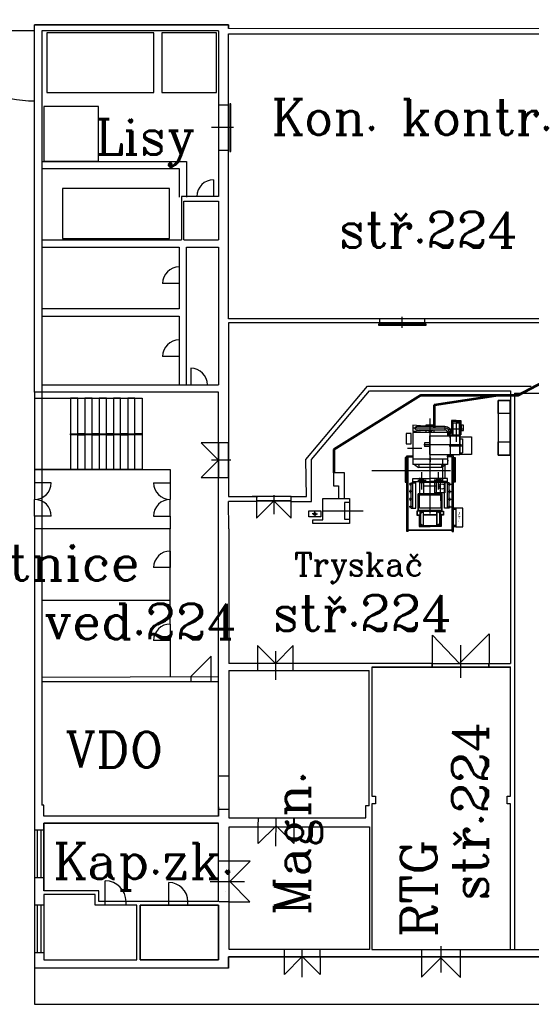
# Model space of a CAD drawing. Extents: x -1507204116 to 3732041488, y -170180604 to 62810664.
# Tile 2 of 54: x -48565 to -27059, y -1983 to 39430. Entities that reach past the tile are written whole.
import ezdxf

# ---------------------------------------------------------------- set-up
doc = ezdxf.new("R2010")
doc.units = 0
doc.header["$LTSCALE"] = 1000
doc.header["$MEASUREMENT"] = 0
doc.header["$PDMODE"] = 1
doc.linetypes.add('GEN7', pattern=[15, 10, -2.5, 0, -2.5])
for name, color, linetype in [('4', 3, 'CONTINUOUS'), ('7', 8, 'GEN7'), ('_ZAŘÍZENÍ', 7, 'CONTINUOUS'), ('SLABA', 8, 'CONTINUOUS')]:
    doc.layers.add(name, color=color, linetype=linetype)
doc.layers.add('Tok mater', color=10, linetype='CONTINUOUS', lineweight=40)
doc.styles.add('ROMANC', font='romanc')

# ---------------------------------------------------------------- blocks, each defined once
blk = doc.blocks.new('GENCENL')
at = {"layer": '7'}
blk.add_line((0, 0), (1, 0), dxfattribs=at)

msp = doc.modelspace()

# ---------------------------------------------------------------- linework, layer by layer
at = {"layer": '4', "color": 0, "lineweight": -2}
for p, q in [((-47923, 23517), (-43423, 23517)), ((-46123, 23517), (-46423, 23517)), ((-46423, 23517), (-46423, 20517)), ((-46123, 22017), (-46123, 23517)), ((-45523, 23517), (-45823, 23517)), ((-45823, 23517), (-45823, 22017)), ((-45523, 22017), (-45523, 23517)), ((-44923, 23517), (-45223, 23517)), ((-45223, 23517), (-45223, 22017)), ((-44923, 22017), (-44923, 23517)), ((-44323, 23517), (-44623, 23517)), ((-44623, 23517), (-44623, 22017)), ((-44323, 22017), (-44323, 23517)), ((-43723, 23517), (-44023, 23517)), ((-44023, 23517), (-44023, 22017)), ((-43723, 22017), (-43723, 23517)), ((-43423, 23517), (-43423, 22017)), ((-46423, 21967), (-46423, 22017)), ((-46423, 22017), (-43423, 22017)), ((-43423, 21967), (-46423, 21967)), ((-45823, 22017), (-46123, 22017)), ((-46123, 20517), (-46123, 21967)), ((-46123, 21967), (-45823, 21967)), ((-45823, 21967), (-45823, 20517)), ((-45223, 22017), (-45523, 22017)), ((-45523, 20517), (-45523, 21967)), ((-45523, 21967), (-45223, 21967)), ((-45223, 21967), (-45223, 20517)), ((-44623, 22017), (-44923, 22017)), ((-44923, 20517), (-44923, 21967)), ((-44923, 21967), (-44623, 21967)), ((-44623, 21967), (-44623, 20517)), ((-44023, 22017), (-44323, 22017)), ((-44323, 20517), (-44323, 21967)), ((-44323, 21967), (-44023, 21967)), ((-44023, 21967), (-44023, 20517)), ((-43423, 22017), (-43723, 22017)), ((-43723, 20517), (-43723, 21967)), ((-43423, 22017), (-43423, 20517)), ((-43423, 20517), (-47923, 20517)), ((-46423, 20517), (-46123, 20517)), ((-45823, 20517), (-45523, 20517)), ((-45223, 20517), (-44923, 20517)), ((-44623, 20517), (-44323, 20517)), ((-44023, 20517), (-43723, 20517))]:
    msp.add_line(p, q, dxfattribs=at)
for points in [[(-40418, 32697), (-40418, 31997), (-41118, 31997)], [(-41860, 29033), (-41860, 28333), (-42560, 28333)], [(-41860, 25962), (-41860, 25262), (-42560, 25262)], [(-41376, 24767), (-41376, 24067), (-40676, 24067)], [(-47240, 19953), (-47940, 19953), (-47940, 19253)], [(-42938, 19953), (-42238, 19953), (-42238, 19253)], [(-47240, 18553), (-47940, 18553), (-47940, 19253)], [(-42938, 18553), (-42238, 18553), (-42238, 19253)], [(-42238, 17083), (-42238, 16383), (-42938, 16383)], [(-42238, 14012), (-42238, 13312), (-42938, 13312)]]:
    msp.add_lwpolyline(points, dxfattribs=at)
for centre, start, end in [((-40418, 31997), 90, 180), ((-41860, 28333), 90, 180), ((-41860, 25262), 90, 180), ((-41376, 24067), 0, 90), ((-47940, 19953), 270, 0), ((-42238, 19953), 180, 270), ((-47940, 18553), 0, 90), ((-42238, 18553), 90, 180), ((-42238, 16383), 90, 180), ((-42238, 13312), 90, 180)]:
    msp.add_arc(centre, 700, start, end, dxfattribs=at)
at = {"layer": '_ZAŘÍZENÍ', "color": 0, "lineweight": -2}
for p, q in [((-47940, 38967), (-52500, 38967)), ((-47940, 39217), (-39786, 39217)), ((-39786, 39217), (-47940, 39217)), ((-47940, 39217), (-39786, 39217)), ((-47940, 23767), (-47940, 39217)), ((-39786, 39217), (-39786, 39053)), ((-39786, 39217), (-39786, 39053)), ((-39786, 39053), (-39786, 39217)), ((-39786, 39053), (-39786, 39217)), ((-39786, 39217), (-39786, 39053)), ((-39576, 34889), (-40496, 34889)), ((-47641, 33467), (-41560, 33467)), ((-47641, 33167), (-41860, 33167)), ((-41860, 33167), (-41860, 31967)), ((-41560, 33467), (-41560, 31967)), ((-40209, 31997), (-41769, 31997)), ((-41769, 31997), (-41769, 30167)), ((-41659, 30167), (-41659, 31797)), ((-41659, 31797), (-40209, 31797)), ((-47641, 30167), (-42839, 30167)), ((-47641, 29867), (-41860, 29867)), ((-42839, 30167), (-41769, 30167)), ((-41860, 29867), (-41860, 27267)), ((-41659, 30167), (-40209, 30167)), ((-41560, 24067), (-41560, 29867)), ((-41560, 29867), (-40209, 29867)), ((-41860, 27267), (-47641, 27267)), ((-47641, 26967), (-41860, 26967)), ((-41860, 26967), (-41860, 24067)), ((-39786, 26683), (-39786, 19369)), ((-47641, 24067), (-40209, 24067)), ((-39691, 20901), (-40496, 20901)), ((-38609, 19169), (-39786, 19169)), ((-47940, 18553), (-47940, 18017)), ((-47940, 18017), (-47940, 5342)), ((-47641, 15019), (-42238, 15019)), ((-31209, 12358), (-31209, 13543)), ((-31209, 13543), (-30071, 12358)), ((-30071, 12358), (-28836, 13593)), ((-28836, 13593), (-28836, 12358)), ((-30036, 13118), (-30036, 11745)), ((-40511, 12665), (-41375, 11801)), ((-40511, 11575), (-40511, 12665)), ((-39777, 12060), (-33877, 12060)), ((-31220, 12197), (-31220, 12357)), ((-31220, 12357), (-31220, 12197)), ((-28840, 12197), (-28840, 12357)), ((-28840, 12357), (-28840, 12197)), ((-41375, 11801), (-41375, 11575)), ((-39795, 7614), (-39781, 7628)), ((-47545, 6390), (-47641, 6391)), ((-40209, 5937), (-40209, 5937)), ((-38682, 5860), (-38677, 5855)), ((-37791, 4666), (-37785, 5825)), ((-37791, 4666), (-37785, 5825)), ((-36627, 5860), (-34727, 5860)), ((-47544, 5637), (-40209, 5637)), ((-47544, 5637), (-47544, 2787)), ((-47544, 2787), (-47544, 5637)), ((-38535, 4775), (-38535, 5525)), ((-37785, 5525), (-38535, 4775)), ((-38535, 4775), (-38535, 5525)), ((-37785, 5525), (-38535, 4775)), ((-37035, 4775), (-37785, 5525)), ((-37035, 4775), (-37785, 5525)), ((-37035, 5525), (-37035, 4775)), ((-37035, 5525), (-37035, 4775)), ((-47940, 5342), (-47940, 3342)), ((-40201, 3924), (-40202, 3924)), ((-38882, 4031), (-39735, 4031)), ((-38882, 4031), (-39735, 4031)), ((-39735, 3178), (-38882, 4031)), ((-39735, 3178), (-38882, 4031)), ((-47940, 3342), (-47944, -463)), ((-39114, 3170), (-40561, 3163)), ((-38885, 2328), (-39735, 3178)), ((-38885, 2328), (-39735, 3178)), ((-39735, 2328), (-38885, 2328)), ((-39735, 2328), (-38885, 2328)), ((-39786, -467), (-39786, 17)), ((-39786, 17), (1560, 17)), ((1024, 17), (-39786, 17)), ((-39786, 17), (-39786, -467)), ((-36685, 22), (-37435, -728)), ((-36685, 22), (-37435, -728)), ((-37435, -728), (-37435, 22)), ((-37435, -728), (-37435, 22)), ((-36691, -837), (-36685, 322)), ((-36691, -837), (-36685, 322)), ((-35935, -728), (-36685, 22)), ((-35935, -728), (-36685, 22)), ((-35935, 22), (-35935, 322)), ((-35935, 22), (-35935, -728)), ((-35935, 22), (-35935, -728)), ((-39786, -467), (-47944, -463)), ((-39786, -467), (-47940, -463))]:
    msp.add_line(p, q, dxfattribs=at)
at = {"layer": '_ZAŘÍZENÍ', "color": 0}
for p, q in [((-32484, 26473), (-32484, 26933)), ((-37884, 19438), (-37884, 18633))]:
    msp.add_line(p, q, dxfattribs=at)
at = {"layer": '_ZAŘÍZENÍ', "color": 0, "linetype": 'Continuous', "lineweight": -2}
for p, q in [((-27934, 13810), (-27934, 12358)), ((-39777, 12060), (-39777, 7614)), ((-39777, 12060), (-39777, 5860)), ((-31233, 12358), (-39773, 12353)), ((-33877, 6360), (-33877, 12060)), ((-33760, 12197), (-33759, 6770)), ((-33760, 12197), (-27924, 12197)), ((-27930, 12197), (-33760, 12197)), ((-31233, 12358), (-27934, 12358)), ((-27930, 6770), (-27930, 12197)), ((-27764, 12358), (-27764, 316)), ((-47641, 11773), (-40209, 11806)), ((-40211, 11575), (-47641, 11575)), ((-39777, 7614), (-40208, 7614)), ((-33760, 6770), (-33610, 6770)), ((-33610, 6770), (-33610, 6450)), ((-28080, 6770), (-27930, 6770)), ((-28080, 6450), (-28080, 6770)), ((-28080, 6757), (-28067, 6770)), ((-39777, 6214), (-40210, 6214)), ((-33878, 6362), (-34023, 6362)), ((-34023, 6362), (-34023, 5860)), ((-33610, 6450), (-33760, 6450)), ((-33760, 6450), (-33760, 316)), ((-27930, 6450), (-28080, 6450)), ((-27930, 316), (-27930, 6450)), ((-39777, 5860), (-34019, 5860)), ((-38535, 5525), (-38532, 5849)), ((-37035, 5525), (-37035, 5867)), ((-37028, 5861), (-37028, 5475)), ((-40209, 5637), (-47544, 5637)), ((-40209, 2337), (-40209, 5637)), ((-39760, 316), (-39760, 5475)), ((-39760, 5475), (-33860, 5475)), ((-37035, 5525), (-37035, 5682)), ((-33860, 5475), (-33860, 316)), ((-39735, 4036), (-40185, 4036)), ((-40209, 2337), (-45244, 2337)), ((-39760, 2329), (-40183, 2329)), ((-30858, 460), (-30858, -642)), ((-33860, 316), (-39760, 316)), ((-37440, 16), (-37440, 316)), ((-35935, 22), (-35935, 322)), ((-33760, 316), (-27930, 316)), ((-31669, 316), (-31669, -840)), ((-30030, -852), (-30030, 316)), ((-31669, -840), (-30858, -24)), ((-30858, -24), (-30030, -852))]:
    msp.add_line(p, q, dxfattribs=at)
for points in [[(-47641, 38967), (-47641, 6391)], [(-40209, 38967), (-47641, 38967)], [(21060, 39017), (-39786, 39053)], [(-40209, 5937), (-40210, 19377)], [(-39775, 18017), (-39775, 18017), (-39775, 18017), (-39773, 12353)], [(-40209, 2337), (-45244, 2337), (-45244, 2787), (-47544, 2787)], [(-40209, -113), (-43494, -113), (-43494, 2187), (-40209, 2187), (-40209, -113)], [(-27940, 316), (-21940, 316)]]:
    msp.add_lwpolyline(points, dxfattribs=at)
at = {"layer": '_ZAŘÍZENÍ', "color": 0, "lineweight": -2}
for points in [[(-40209, 38967), (-40209, 31997)], [(-39786, 26846), (-39786, 38837)], [(-21990, 26846), (-39786, 26846), (-39786, 38837), (-21990, 38837)], [(-40209, 31797), (-40209, 30167)], [(-40209, 29867), (-40209, 24067)], [(-21990, 26683), (-39786, 26683)], [(-40209, 23767), (-47940, 23767), (-47940, 19953)], [(-40210, 19377), (-40209, 23767), (-40209, 23767)], [(-27764, 23717), (-27764, 12358)], [(-40210, 21626), (-40935, 21626), (-40210, 20901), (-40935, 20176), (-40210, 20176), (-40210, 21626)], [(-47940, 20517), (-42238, 20517), (-42238, 19953)], [(-40203, 19369), (-40203, 19369), (-40203, 19369)], [(-39786, 19369), (-38559, 19369)], [(-39775, 18017), (-39786, 19169)], [(-38609, 19369), (-38789, 19369)], [(-38609, 19189), (-38609, 18464), (-37884, 19189), (-37159, 18464), (-37159, 19189), (-38609, 19189)], [(-42238, 18553), (-42238, 18017), (-47940, 18017)], [(-42238, 14012), (-42238, 18017), (-42238, 18017)], [(-42238, 13312), (-42237, 11797)], [(-37063, 12060), (-37063, 13104), (-37813, 12353), (-38564, 13104), (-38564, 12060)], [(-37813, 12874), (-37813, 11664)], [(-40209, 6320), (-40209, 5937), (-47544, 5937), (-47545, 6390)], [(-47544, 5342), (-47940, 5342)], [(-47810, 3342), (-47810, 5342)], [(-47656, 3342), (-47656, 5342)], [(-47544, 3342), (-47942, 3342)], [(-44968, 2337), (-44968, 3209)], [(-42294, 2337), (-42294, 3137)], [(-43644, -113), (-43644, 2187), (-45394, 2187), (-45394, 2637), (-47544, 2637), (-47544, -113), (-43644, -113)], [(-43644, -113), (-43644, 2187), (-45394, 2187), (-45394, 2637), (-47544, 2637), (-47544, -113), (-43644, -113)], [(-47544, 2187), (-47942, 2187)], [(-47810, 187), (-47810, 2187)], [(-47656, 187), (-47656, 2187)], [(-44968, 2187), (-44968, 2337)], [(-44096, 2187), (-44096, 2337)], [(-43494, -113), (-40209, -113), (-40209, 2187)], [(-40209, 2187), (-43494, 2187), (-43494, -113)], [(-42294, 2187), (-42294, 2337)], [(-41494, 2187), (-41494, 2337)], [(-47544, 187), (-47943, 187)], [(-47940, -463), (-47940, -1983), (1024, -1983), (1024, 17)], [(-47940, -463), (-47940, -1983), (1024, -1983), (1024, 17)]]:
    msp.add_lwpolyline(points, dxfattribs=at)
for points in [[(-47421, 36372), (-42921, 36372), (-42921, 38872), (-47421, 38872)], [(-42593, 36372), (-40293, 36372), (-40293, 38872), (-42593, 38872)], [(-47553, 33484), (-45253, 33484), (-45253, 35784), (-47553, 35784)], [(-40209, 33937), (-39786, 33937), (-39786, 35837), (-40209, 35837)], [(-39726, 33889), (-39691, 33889), (-39691, 35889), (-39726, 35889)], [(-46761, 30233), (-42261, 30233), (-42261, 32333), (-46761, 32333)], [(-40210, 20176), (-39786, 20176), (-39786, 21626), (-40210, 21626)], [(-37159, 19189), (-37159, 19369), (-38609, 19369), (-38609, 19189)]]:
    msp.add_lwpolyline(points, close=True, dxfattribs=at)
at = {"layer": '_ZAŘÍZENÍ', "color": 0}
for points in [[(-33484, 26623), (-33484, 26588), (-31484, 26588), (-31484, 26623)], [(-33436, 26846), (-33436, 26683), (-31536, 26683), (-31536, 26846)]]:
    msp.add_lwpolyline(points, close=True, dxfattribs=at)
for points in [[(-37159, 19369), (-36505, 19369), (-36530, 20934), (-33940, 24017), (-27940, 24017)], [(-37159, 19169), (-36305, 19169), (-36305, 20934), (-33857, 23817), (-27934, 23817), (-27934, 13810)], [(-27940, 24017), (-27059, 24017)], [(-27764, 23717), (-21940, 23717)]]:
    msp.add_lwpolyline(points, dxfattribs=at)
at = {"layer": '_ZAŘÍZENÍ', "color": 0, "linetype": 'Continuous', "flags": 128}
for points in [[(-28447, 23417), (-28447, 21117), (-27947, 21117), (-27947, 23417)], [(-28447, 22862), (-28447, 23417), (-27934, 23417), (-27934, 22862)], [(-28447, 21117), (-28447, 21672), (-27934, 21672), (-27934, 21117)]]:
    msp.add_lwpolyline(points, close=True, dxfattribs=at)
at = {"layer": '_ZAŘÍZENÍ', "color": 0, "lineweight": -2}
for centre, radius, start, end in [((-47940, 41017), 5000, 180, 270), ((-44968, 2337), 872, 0, 90), ((-42294, 2337), 800, 0, 90)]:
    msp.add_arc(centre, radius, start, end, dxfattribs=at)
at = {"layer": '_ZAŘÍZENÍ', "color": 0, "linetype": 'ByBlock'}
msp.add_point((-47315, 5637), dxfattribs=at)
at = {"layer": 'SLABA', "color": 0, "linetype": 'ByBlock', "lineweight": -2}
for p, q in [((-31560, 22336), (-32040, 22376)), ((-32038, 22376), (-32038, 22116)), ((-31473, 22384), (-31310, 22384)), ((-31473, 22336), (-31473, 22384)), ((-31310, 22384), (-31148, 22384)), ((-31148, 22321), (-31148, 22384)), ((-30413, 22574), (-30413, 22113)), ((-30220, 22574), (-30413, 22574)), ((-30373, 22534), (-30373, 22104)), ((-30220, 22534), (-30373, 22534)), ((-30355, 22471), (-30085, 22471)), ((-30355, 22471), (-30355, 21971)), ((-30220, 22574), (-30028, 22574)), ((-30220, 22534), (-30068, 22534)), ((-30085, 22471), (-30085, 21971)), ((-30068, 22534), (-30068, 21967)), ((-30028, 22574), (-30028, 21967)), ((-30011, 22380), (-30011, 22153)), ((-29907, 22380), (-30011, 22380)), ((-29907, 22153), (-29907, 22380)), ((-31560, 22156), (-32040, 22116)), ((-30585, 22071), (-32035, 22071)), ((-32035, 22071), (-32035, 20727)), ((-30700, 22321), (-31787, 22321)), ((-30700, 22171), (-31787, 22171)), ((-31310, 22336), (-31560, 22336)), ((-31560, 22336), (-31560, 22321)), ((-31560, 22171), (-31560, 22156)), ((-31310, 22156), (-31560, 22156)), ((-31473, 22071), (-31473, 22156)), ((-31148, 22071), (-31148, 22171)), ((-30700, 22321), (-30700, 22171)), ((-30375, 22087), (-30585, 22087)), ((-30585, 22081), (-30585, 22087)), ((-30375, 22081), (-30585, 22081)), ((-30375, 22081), (-30585, 22081)), ((-30375, 22081), (-30585, 22081)), ((-30585, 22081), (-30585, 22075)), ((-30585, 22081), (-30585, 22075)), ((-30375, 22075), (-30585, 22075)), ((-30375, 22075), (-30585, 22075)), ((-30585, 22071), (-30585, 21931)), ((-30575, 21953), (-30575, 21920)), ((-30573, 22107), (-30573, 22059)), ((-30570, 21953), (-30570, 21920)), ((-30555, 22075), (-30555, 21939)), ((-30555, 22075), (-30555, 21931)), ((-30427, 22053), (-30534, 21963)), ((-30480, 22125), (-30480, 21846)), ((-30405, 22075), (-30405, 21939)), ((-30405, 22075), (-30405, 21931)), ((-30390, 21950), (-30390, 21914)), ((-30388, 22107), (-30388, 22059)), ((-30385, 21950), (-30385, 21914)), ((-30375, 22081), (-30375, 22087)), ((-30375, 22081), (-30375, 22075)), ((-30375, 22081), (-30375, 22075)), ((-30355, 22121), (-30373, 22121)), ((-30355, 21971), (-30085, 21971)), ((-30085, 21971), (-30085, 21931)), ((-30068, 21967), (-30028, 21967)), ((-30011, 22153), (-29907, 22153)), ((-31549, 21630), (-31549, 21479)), ((-31335, 21931), (-30065, 21931)), ((-31335, 21931), (-31335, 21136)), ((-30375, 21945), (-30585, 21945)), ((-30585, 21945), (-30585, 21939)), ((-30375, 21939), (-30585, 21939)), ((-30560, 21939), (-30585, 21939)), ((-30585, 21939), (-30585, 21931)), ((-30400, 21939), (-30560, 21939)), ((-30560, 21939), (-30560, 21931)), ((-30465, 21931), (-30465, 21136)), ((-30375, 21939), (-30400, 21939)), ((-30400, 21939), (-30400, 21931)), ((-30375, 21945), (-30375, 21939)), ((-30375, 21939), (-30375, 21931)), ((-30065, 21931), (-30065, 21136)), ((-30065, 21806), (-29957, 21806)), ((-29957, 21806), (-29957, 21206)), ((-31335, 21136), (-30065, 21136)), ((-30585, 21136), (-30585, 20727)), ((-30507, 21506), (-29957, 21506)), ((-30065, 21206), (-29957, 21206)), ((-32285, 21089), (-32035, 21090)), ((-32285, 17901), (-32285, 21089)), ((-32235, 20950), (-32285, 20950)), ((-32235, 21039), (-32035, 21040)), ((-32235, 17901), (-32235, 21039)), ((-32035, 21040), (-32035, 21090)), ((-30585, 20941), (-32035, 20941)), ((-30585, 20727), (-32035, 20727)), ((-31964, 20727), (-31804, 20600)), ((-31804, 20727), (-31773, 20600)), ((-31277, 20931), (-31368, 20931)), ((-31310, 21021), (-31310, 20840)), ((-30817, 20727), (-30848, 20600)), ((-30656, 20727), (-30817, 20600)), ((-30782, 19971), (-30782, 20938)), ((-30335, 21090), (-30585, 21090)), ((-30585, 21040), (-30585, 21090)), ((-30385, 21040), (-30585, 21040)), ((-30585, 20906), (-30557, 20906)), ((-30585, 20856), (-30557, 20856)), ((-30385, 17902), (-30385, 21040)), ((-30385, 20951), (-30335, 20951)), ((-30335, 17902), (-30335, 21090)), ((-30450, 20451), (-33761, 20451)), ((-30817, 20600), (-31804, 20600)), ((-31661, 20310), (-31661, 20393)), ((-31661, 19672), (-31661, 20300)), ((-30959, 20310), (-30959, 20393)), ((-30959, 19672), (-30959, 20300)), ((-30684, 20126), (-30684, 20705)), ((-32048, 19901), (-32191, 19901)), ((-32135, 19842), (-32135, 19951)), ((-32105, 18891), (-32105, 19951)), ((-32105, 19951), (-31915, 19951)), ((-32035, 19948), (-32035, 20126)), ((-32035, 18891), (-32035, 19951)), ((-31915, 19951), (-31915, 20006)), ((-31915, 18891), (-31915, 19951)), ((-31833, 20066), (-31480, 20066)), ((-31741, 19966), (-31581, 19966)), ((-31741, 19491), (-31741, 19966)), ((-31039, 19966), (-31581, 19966)), ((-31581, 19491), (-31581, 19966)), ((-31277, 19971), (-31368, 19971)), ((-31310, 19882), (-31310, 20063)), ((-30787, 20066), (-31140, 20066)), ((-30879, 19966), (-31039, 19966)), ((-31039, 19491), (-31039, 19966)), ((-30879, 19491), (-30879, 19966)), ((-30705, 19951), (-30705, 20006)), ((-30705, 18891), (-30705, 19951)), ((-30515, 19951), (-30705, 19951)), ((-30585, 19948), (-30585, 20126)), ((-30585, 18891), (-30585, 19951)), ((-30573, 19901), (-30430, 19901)), ((-30515, 18891), (-30515, 19951)), ((-30485, 19842), (-30485, 19951)), ((-32048, 19581), (-32191, 19581)), ((-32135, 19518), (-32135, 19654)), ((-31810, 18791), (-31810, 19491)), ((-30810, 19491), (-31810, 19491)), ((-31805, 18791), (-31805, 19486)), ((-31755, 19486), (-31805, 19486)), ((-31755, 19229), (-31755, 19486)), ((-30865, 19486), (-31755, 19486)), ((-31039, 19806), (-31581, 19806)), ((-30865, 19229), (-30865, 19486)), ((-30815, 19486), (-30865, 19486)), ((-30815, 18791), (-30815, 19486)), ((-30810, 18791), (-30810, 19491)), ((-30573, 19581), (-30430, 19581)), ((-30485, 19518), (-30485, 19654)), ((-34908, 19119), (-34908, 18419)), ((-34708, 19119), (-34908, 19119)), ((-32048, 19261), (-32191, 19261)), ((-32135, 19198), (-32135, 19313)), ((-31805, 18791), (-31772, 19140)), ((-31772, 19140), (-31755, 19229)), ((-30848, 19140), (-30865, 19229)), ((-30815, 18791), (-30848, 19140)), ((-30573, 19261), (-30430, 19261)), ((-30485, 19198), (-30485, 19313)), ((-36158, 18642), (-36268, 18642)), ((-36158, 18642), (-36158, 18752)), ((-36158, 18642), (-36158, 18532)), ((-36158, 18642), (-36048, 18642)), ((-35828, 18769), (-34129, 18773)), ((-32048, 18941), (-32191, 18941)), ((-32135, 18891), (-32135, 18986)), ((-32105, 18891), (-31915, 18891)), ((-31850, 18761), (-31870, 18761)), ((-31870, 18761), (-31870, 18591)), ((-30810, 18791), (-31810, 18791)), ((-30810, 18791), (-31810, 18791)), ((-31710, 18666), (-31625, 18751)), ((-30910, 18666), (-30995, 18751)), ((-30770, 18761), (-30750, 18761)), ((-30750, 18761), (-30750, 18591)), ((-30515, 18891), (-30705, 18891)), ((-30573, 18941), (-30430, 18941)), ((-30485, 18891), (-30485, 18986)), ((-30235, 18880), (-30335, 18881)), ((-30235, 18827), (-30335, 18828)), ((-30235, 18880), (-30235, 18100)), ((-29935, 18880), (-30235, 18880)), ((-29935, 18100), (-29935, 18880)), ((-34908, 18419), (-34708, 18419)), ((-31870, 18591), (-31775, 18591)), ((-31775, 18591), (-31775, 18131)), ((-31710, 18236), (-31625, 18151)), ((-30910, 18236), (-30995, 18151)), ((-30845, 18591), (-30845, 18131)), ((-30750, 18591), (-30845, 18591)), ((-32235, 17901), (-32285, 17901)), ((-32235, 17975), (-30385, 17976)), ((-32235, 17960), (-30385, 17961)), ((-31775, 18131), (-31775, 18111)), ((-31775, 18111), (-31310, 18111)), ((-30845, 18111), (-31310, 18111)), ((-30845, 18131), (-30845, 18111)), ((-30385, 17902), (-30335, 17902)), ((-30235, 18153), (-30335, 18154)), ((-30235, 18100), (-30335, 18101)), ((-30235, 18100), (-29935, 18100))]:
    msp.add_line(p, q, dxfattribs=at)
at = {"layer": 'SLABA', "color": 0, "linetype": 'ByBlock', "lineweight": -2, "ltscale": 3}
for p, q in [((-31310, 18658), (-31310, 22660)), ((-30220, 22493), (-30220, 21678)), ((-30700, 22246), (-32040, 22246)), ((-30507, 22221), (-29957, 22221)), ((-29999, 21554), (-31573, 21554)), ((-32264, 21405), (-31658, 21405))]:
    msp.add_line(p, q, dxfattribs=at)
at = {"layer": 'SLABA', "color": 0, "linetype": 'ByBlock', "lineweight": -2}
for p, q in [((-34908, 20375), (-35368, 20375)), ((-35368, 20375), (-35368, 19825)), ((-34908, 19295), (-34908, 20375)), ((-35368, 19825), (-35158, 19825)), ((-35158, 19825), (-35158, 19295)), ((-35828, 18395), (-35828, 19295)), ((-35828, 19295), (-34708, 19295)), ((-34708, 19295), (-34708, 18245)), ((-36408, 18775), (-35908, 18775)), ((-36408, 18515), (-36408, 18775)), ((-35908, 18775), (-35908, 18515)), ((-31755, 18761), (-31850, 18761)), ((-31850, 18761), (-31850, 18611)), ((-31585, 18761), (-31755, 18761)), ((-31585, 18761), (-31755, 18761)), ((-31750, 18761), (-31750, 18131)), ((-31740, 18761), (-31750, 18761)), ((-30875, 18771), (-31745, 18771)), ((-31745, 18771), (-31745, 18761)), ((-31745, 18761), (-31740, 18761)), ((-31710, 18751), (-31710, 18151)), ((-30910, 18751), (-31710, 18751)), ((-31590, 18131), (-31590, 18761)), ((-31590, 18611), (-31590, 18761)), ((-31590, 18761), (-31030, 18761)), ((-30865, 18761), (-31585, 18761)), ((-31030, 18131), (-31030, 18761)), ((-31030, 18761), (-31030, 18611)), ((-30910, 18151), (-30910, 18751)), ((-30880, 18761), (-30875, 18761)), ((-30880, 18761), (-30870, 18761)), ((-30875, 18761), (-30875, 18771)), ((-30870, 18761), (-30870, 18131)), ((-30865, 18761), (-30770, 18761)), ((-30770, 18761), (-30770, 18611)), ((-35908, 18515), (-36408, 18515)), ((-36248, 18245), (-36248, 18395)), ((-36248, 18395), (-35828, 18395)), ((-34708, 18245), (-36248, 18245)), ((-31850, 18611), (-31755, 18611)), ((-31755, 18611), (-31755, 18131)), ((-31755, 18611), (-31755, 18131)), ((-31030, 18611), (-31590, 18611)), ((-31585, 18131), (-31585, 18611)), ((-31585, 18611), (-31035, 18611)), ((-31585, 18131), (-31585, 18611)), ((-31585, 18131), (-31585, 18611)), ((-31035, 18611), (-31035, 18131)), ((-31035, 18611), (-31035, 18131)), ((-30865, 18131), (-30865, 18611)), ((-30770, 18611), (-30865, 18611)), ((-31755, 18131), (-31585, 18131)), ((-31755, 18131), (-31585, 18131)), ((-31750, 18131), (-31590, 18131)), ((-31710, 18151), (-30910, 18151)), ((-31035, 18131), (-31585, 18131)), ((-31035, 18131), (-30865, 18131)), ((-30870, 18131), (-31030, 18131))]:
    msp.add_line(p, q, dxfattribs=at).dxf.unprotected_set("ltscale", 0)
for points in [[(-32110, 22030), (-32324, 22030), (-32324, 21585), (-32110, 21585)], [(-30065, 21884), (-29576, 21884), (-29576, 21138), (-30065, 21138)], [(-32365, 21013), (-32365, 19977), (-32324, 19977), (-32324, 21013)], [(-30256, 21013), (-30256, 19977), (-30297, 19977), (-30297, 21013)], [(-31627, 19966), (-31694, 19966), (-31694, 20116), (-31627, 20116)], [(-31115, 19525), (-31115, 19975), (-30695, 19975), (-30695, 19525)], [(-30994, 19966), (-30927, 19966), (-30927, 20116), (-30994, 20116)], [(-31760, 18890), (-31760, 19440), (-30860, 19440), (-30860, 18890)]]:
    msp.add_lwpolyline(points, close=True, dxfattribs=at)
for points, format in [([(-31787, 22321, 0.044609), (-31857, 22315, 0.058088), (-31909, 22300, 0.100233), (-31949, 22271, 0.192525), (-31959, 22246, 0.192525), (-31949, 22222, 0.100233), (-31909, 22193, 0.058088), (-31857, 22178, 0.044609), (-31787, 22171, 0.044609)], "xyb"), ([(-30078, 18707, 33.6, 0, 0), (-30122, 18519, 33.6, 21, 0), (-30054, 18542, 21, 0, 0), (-30093, 18393, 33.6, 0, 0), (-30112, 18322, 33.6, 0, 0)], "xyseb")]:
    msp.add_lwpolyline(points, format=format, dxfattribs=at)
for points in [[(-31335, 21630), (-31549, 21630)], [(-31335, 21479), (-31549, 21479)], [(-30557, 20856), (-30557, 20906)], [(-32035, 20126), (-31310, 20126)], [(-32035, 20006), (-31694, 20006)], [(-31627, 20006), (-31310, 20006)], [(-30585, 20126), (-31310, 20126)], [(-30994, 20006), (-31310, 20006)], [(-30585, 20006), (-30927, 20006)]]:
    msp.add_lwpolyline(points, dxfattribs=at)
for points in [[(-31727, 20017), (-31762, 20014, 0.414214), (-31766, 20009), (-31766, 20006), (-31711, 20006), (-31711, 20126), (-31766, 20126), (-31766, 20124, 0.414214), (-31762, 20119), (-31727, 20116, -0.414214), (-31718, 20107), (-31718, 20026, -0.414214)], [(-31595, 20017), (-31561, 20014, -0.414214), (-31556, 20009), (-31556, 20006), (-31611, 20006), (-31611, 20126), (-31556, 20126), (-31556, 20124, -0.414214), (-31561, 20119), (-31595, 20116, 0.414214), (-31604, 20107), (-31604, 20026, 0.414214)], [(-31025, 20017), (-31060, 20014, 0.414214), (-31064, 20009), (-31064, 20006), (-31009, 20006), (-31009, 20126), (-31064, 20126), (-31064, 20124, 0.414214), (-31060, 20119), (-31025, 20116, -0.414214), (-31016, 20107), (-31016, 20026, -0.414214)], [(-30893, 20017), (-30859, 20014, -0.414214), (-30854, 20009), (-30854, 20006), (-30909, 20006), (-30909, 20126), (-30854, 20126), (-30854, 20124, -0.414214), (-30859, 20119), (-30893, 20116, 0.414214), (-30902, 20107), (-30902, 20026, 0.414214)]]:
    msp.add_lwpolyline(points, format="xyb", close=True, dxfattribs=at)
for centre, radius in [((-30480, 22008), 6), ((-30815, 19796), 110), ((-36158, 18642), 54)]:
    msp.add_circle(centre, radius, dxfattribs=at)
for centre, radius, start, end in [((-31310, 22246), 120, 38.6822, 131.4096), ((-31310, 22246), 120, 228.5904, 321.3178), ((-31310, 22246), 90, 56.4427, 90), ((-31310, 22246), 90, 270, 303.5573), ((-30700, 22026), 295, 0, 90), ((-30700, 22026), 145, 0, 90)]:
    msp.add_arc(centre, radius, start, end, dxfattribs=at)
at = {"layer": 'SLABA', "color": 0, "linetype": 'ByBlock', "lineweight": -2, "ltscale": 3}
msp.add_arc((-30700, 22026), 220, 0, 90, dxfattribs=at)
at = {"layer": 'Tok mater', "lineweight": 53}
for p, q in [((-27617, 23632), (-26568, 24186)), ((-31698, 23632), (-35364, 21358)), ((-31698, 23632), (-27617, 23632)), ((-31122, 23235), (-28555, 23626)), ((-31122, 22280), (-31122, 23235)), ((-35364, 21358), (-35364, 20375))]:
    msp.add_line(p, q, dxfattribs=at)
at = {"layer": 'Tok mater', "lineweight": -2}
msp.add_line((-28555, 23626), (-28542, 23632), dxfattribs=at)

# ---------------------------------------------------------------- block references
at = {"layer": '_ZAŘÍZENÍ', "color": 0, "lineweight": -2, "rotation": 180}
for p in [(-40209, 3987), (-39909, 2762)]:
    msp.add_blockref('GENCENL', p, dxfattribs=at)

# ---------------------------------------------------------------- texts
at = {"layer": '_ZAŘÍZENÍ', "color": 0, "style": 'ROMANC'}
for s, height, p in [('Kon. kontr.', 1500, (-37980, 34583)), ('Tryskač', 960, (-37031, 16042))]:
    msp.add_text(s, height=height, dxfattribs=at).set_placement(p)
at = {"layer": '_ZAŘÍZENÍ', "color": 0, "lineweight": -2, "style": 'ROMANC'}
for s, p in [('Lisy', (-45380, 33753)), ('Vrátnice', (-52717, 15837)), ('ved.224', (-47528, 13368)), ('VDO', (-46641, 7983)), ('Kap.zk.', (-47154, 3298))]:
    msp.add_text(s, height=1500, dxfattribs=at).set_placement(p)
at = {"layer": '_ZAŘÍZENÍ', "color": 0, "linetype": 'Continuous', "style": 'ROMANC'}
for p in [(-35146, 29848), (-37924, 13727)]:
    msp.add_text('stř.224', height=1500, dxfattribs=at).set_placement(p)
at = {"layer": '_ZAŘÍZENÍ', "color": 0, "linetype": 'Continuous', "lineweight": -2, "style": 'ROMANC'}
msp.add_text('stř.224', height=1500, rotation=90, dxfattribs=at).set_placement((-28884, 2376))
at = {"layer": '_ZAŘÍZENÍ', "color": 0, "lineweight": -2, "style": 'ROMANC'}
for s, p in [('Magn.', (-36371, 1768)), ('RTG', (-31046, 833))]:
    msp.add_text(s, height=1500, rotation=90, dxfattribs=at).set_placement(p)

doc.saveas('drawing.dxf')
